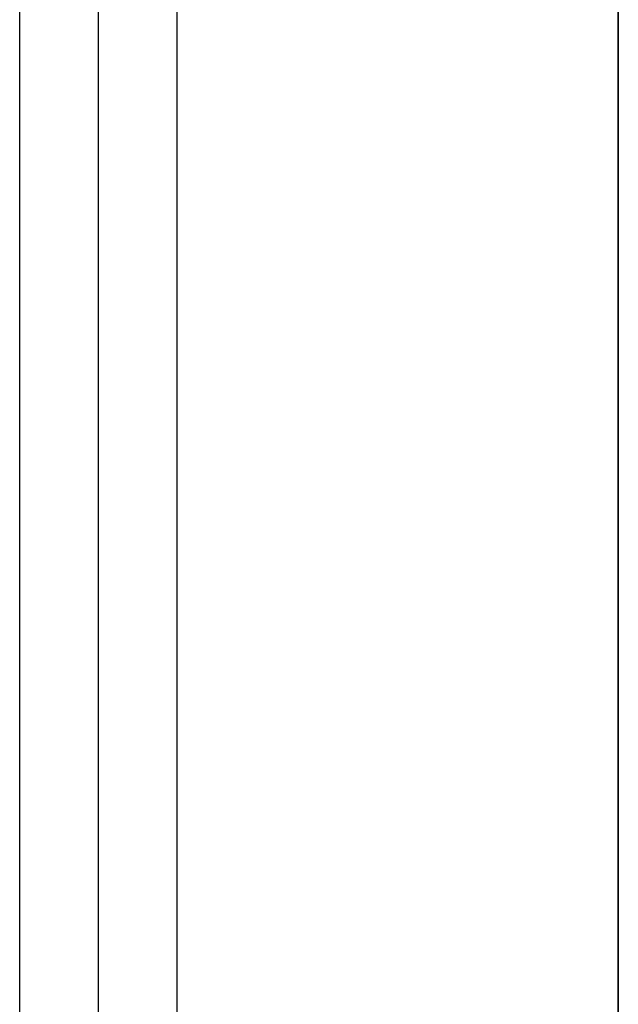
# Model space of a CAD drawing. Header units: millimetres. Extents: x 5411 to 5849, y 1719 to 2519.
# Tile 236 of 247: x 5808 to 5839, y 1769 to 1819. Entities that reach past the tile are written whole.
import ezdxf

# ---------------------------------------------------------------- set-up
doc = ezdxf.new("R2010")
doc.units = ezdxf.units.MM
doc.layers.add('Layer 01', color=7, linetype='Continuous', true_color=0x000000)

# ---------------------------------------------------------------- blocks, each defined once
blk = doc.blocks.new('Hanger v2')
at = {"layer": 'Layer 01', "color": 253, "true_color": 0xa0a0a0}
for p, q in [((-360, 4), (360, 4)), ((-360, 0, -4), (360, 0, -4)), ((-360, 0, 4), (360, 0, 4)), ((-360, -4), (360, -4))]:
    blk.add_line(p, q, dxfattribs=at)
blk = doc.blocks.new('40X80 v5')
at = {"layer": 'Layer 01', "color": 253, "true_color": 0xa0a0a0}
blk.add_line((4755.719, 1453.609, 8), (3981.819, 1453.609, 8), dxfattribs=at)
for points in [[(3968.769, 1453.609), (4368.769, 1453.609), (4768.769, 1453.609)], [(4768.769, 1453.609, 16), (4368.769, 1453.609, 16), (3968.769, 1453.609, 16)]]:
    blk.add_open_spline(points, degree=2, dxfattribs=at)
at = {"layer": 'Layer 01'}
blk.add_blockref('Hanger v2', (4369, 1480, -40), dxfattribs=at)

msp = doc.modelspace()

# ---------------------------------------------------------------- block references
at = {"layer": 'Layer 01', "rotation": 89.99999999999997}
msp.add_blockref('40X80 v5', (7292.274, -2250, 1120), dxfattribs=at)

doc.saveas('drawing.dxf')
